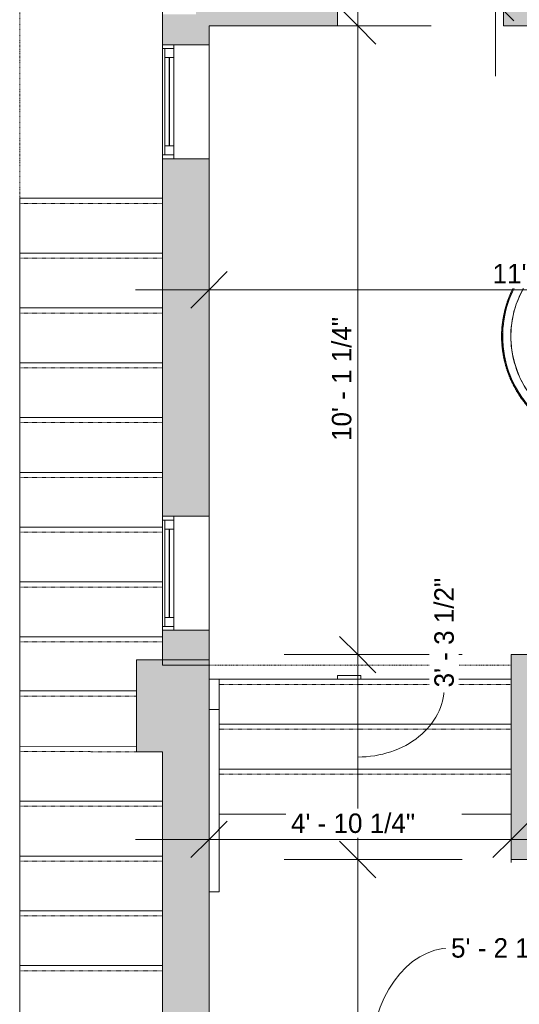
# Model space of a CAD drawing. Header units: inches. Extents: x -268 to 77, y -227 to 637.
# Tile 2 of 10: x -268 to -172, y 76 to 265. Entities that reach past the tile are written whole.
import ezdxf

# ---------------------------------------------------------------- set-up
doc = ezdxf.new("R2010")
doc.units = ezdxf.units.IN
doc.header["$MEASUREMENT"] = 0
doc.linetypes.add('Dash', pattern=[0.23622, 0.11811, -0.11811])
doc.linetypes.add('Overhead', pattern=[0.15625, 0.09375, -0.0625])
for name, color, linetype, lineweight in [('A-ANNO-DIMS', 211, 'Continuous', 9), ('A-ANNO-DIMS-120', 211, 'Continuous', 9), ('A-AREA', 32, 'Dash', 9), ('A-FLOR', 192, 'Continuous', 9), ('A-FLOR-HRAL', 11, 'Continuous', 9), ('A-GLAZ', 151, 'Continuous', 9), ('A-WALL', 90, 'Continuous', 9), ('A-WALL-PATT', 111, 'Continuous', 9), ('S-STRS', 90, 'Continuous', 9)]:
    doc.layers.add(name, color=color, linetype=linetype, lineweight=lineweight)
doc.styles.add('Inter', font='txt', dxfattribs={"height": 3.75})
doc.dimstyles.new('Linear_-_1_32__Inter__Imperial__SMALL', dxfattribs={"dimscale": 12, "dimtxt": 4.967999, "dimasz": 0.585938, "dimexe": 1.181102, "dimexo": 0.787402, "dimgap": 0, "dimtad": 1, "dimrnd": 0.25, "dimzin": 1, "dimdsep": 46, "dimlunit": 4, "dimtxsty": 'Inter', "dimblk1": 'OBLIQUE', "dimblk2": 'OBLIQUE', "dimsah": 1, "dimcen": 0.09, "dimdle": 1.181102, "dimazin": 0, "dimtfac": 1, "dimtdec": 4, "dimtix": 1, "dimtmove": 0, "dimatfit": 3, "dimfxl": 1, "dimtvp": 1, "dimtfill": 1, "dimfrac": 2, "dimtolj": 1, "dimtzin": 0, "dimarcsym": 2})
doc.dimstyles.new('Linear_-_1_32__Inter__Imperial__SMALL_1', dxfattribs={"dimscale": 12, "dimtxt": 4.967999, "dimasz": 0.585938, "dimexe": 1.181102, "dimexo": 0.787402, "dimgap": 0, "dimtad": 1, "dimrnd": 0.25, "dimzin": 1, "dimdsep": 46, "dimlunit": 4, "dimtxsty": 'Inter', "dimblk1": 'OBLIQUE', "dimblk2": 'OBLIQUE', "dimsah": 1, "dimcen": 0.09, "dimdle": 1.181102, "dimazin": 0, "dimtfac": 1, "dimtdec": 4, "dimtix": 1, "dimtmove": 2, "dimatfit": 3, "dimfxl": 1, "dimtvp": 1, "dimtfill": 1, "dimfrac": 2, "dimtolj": 1, "dimtzin": 0, "dimarcsym": 2})
doc.dimstyles.new('Linear_-_1_32__Inter__Imperial__SMALL_2', dxfattribs={"dimscale": 12, "dimtxt": 4.967999, "dimasz": 0.585938, "dimexe": 1.181102, "dimexo": 0.787402, "dimgap": 0, "dimtad": 1, "dimrnd": 0.25, "dimzin": 1, "dimdsep": 46, "dimlunit": 4, "dimtxsty": 'Inter', "dimblk1": 'OBLIQUE', "dimblk2": 'OBLIQUE', "dimsah": 1, "dimcen": 0.09, "dimdle": 1.181102, "dimazin": 0, "dimtfac": 1, "dimtdec": 4, "dimtix": 1, "dimtmove": 1, "dimatfit": 3, "dimfxl": 1, "dimtvp": 1, "dimtfill": 1, "dimfrac": 2, "dimtolj": 1, "dimtzin": 0, "dimarcsym": 2})

# ---------------------------------------------------------------- blocks, each defined once
blk = doc.blocks.new('Top Rail Type - Top Rail_Internal_-4179774-Main Floor Dimension Plan')
at = {"layer": 'A-FLOR-HRAL'}
for p, q in [((-231.73, 138.25), (-229.77, 138.25)), ((-231.73, 132.39), (-231.73, 138.25)), ((-229.77, 138.25), (-229.77, 132.39)), ((-229.77, 132.39), (-231.73, 132.39))]:
    blk.add_line(p, q, dxfattribs=at)
blk = doc.blocks.new('Top Rail Type - Top Rail_Internal_-V1-Main Floor Dimension Plan')
at = {"layer": 'A-FLOR-HRAL'}
for p, q in [((-229.77, 138.25), (-231.73, 138.25)), ((-231.73, 138.25), (-231.73, 112.25)), ((-229.77, 138.25), (-229.77, 112.25)), ((-231.73, 112.25), (-231.73, 97.25)), ((-229.77, 112.25), (-229.77, 97.25)), ((-229.77, 97.25), (-231.73, 97.25))]:
    blk.add_line(p, q, dxfattribs=at)
blk = doc.blocks.new('Planitar-Fixed - Default 1-4198561-Main Floor Dimension Plan')
at = {"layer": 'A-GLAZ', "lineweight": 18}
for p, q in [((-11, 5.01), (-10.25, 5.01)), ((-10.25, 5.01), (-11, 5.01)), ((-10.25, 5.01), (-10.25, 2.78)), ((-10.25, 2.78), (-10.25, 5.01)), ((-10.25, 4.51), (-8.52, 4.51)), ((-8.52, 4.51), (-10.25, 4.51)), ((-10.25, 4.51), (-10.25, 2.78)), ((-8.52, 4.51), (-8.52, 2.78)), ((-8.52, 2.78), (-8.52, 4.51)), ((8.52, 4.51), (8.52, 2.78)), ((10.25, 4.51), (8.52, 4.51)), ((10.25, 4.51), (8.52, 4.51)), ((8.52, 4.51), (8.52, 2.78)), ((10.25, 5.01), (10.25, 2.78)), ((10.96, 5.01), (10.25, 5.01)), ((11, 5.01), (10.25, 5.01)), ((10.25, 5.01), (10.25, 2.78)), ((10.25, 2.78), (10.25, 4.51)), ((-10.25, 2.78), (-8.52, 2.78)), ((8.52, 2.78), (10.25, 2.78)), ((-11, -3.99), (-9.74, -3.99)), ((11, -3.99), (9.74, -3.99))]:
    blk.add_line(p, q, dxfattribs=at)
at = {"layer": 'A-GLAZ'}
for p, q in [((-10.25, 5.01), (10.25, 5.01)), ((-8.52, 4.51), (8.52, 4.51)), ((11, 2.78), (-11, 2.78)), ((-11, 2.78), (-11, -3.99)), ((11, -3.99), (11, 2.78)), ((-11, -3.99), (11, -3.99))]:
    blk.add_line(p, q, dxfattribs=at)
at = {"layer": 'A-GLAZ', "lineweight": 25}
blk.add_line((-8.52, 3.65), (8.52, 3.65), dxfattribs=at)
blk = doc.blocks.new('Top Rail Type - Top Rail_Internal_-4385284-Main Floor Dimension Plan')
at = {"layer": 'A-FLOR-HRAL'}
for p, q in [((-160.42, 223.19), (-160.46, 223.32)), ((-156.78, 184.66), (-156.76, 184.84)), ((-156.76, 184.86), (-156.75, 184.93))]:
    blk.add_line(p, q, dxfattribs=at)
at = {"layer": 'A-FLOR-HRAL', "flags": 128}
for points in [[(-160.65, 223.94), (-161.43, 223.69), (-162.2, 223.4), (-162.95, 223.09), (-163.69, 222.74), (-164.42, 222.37), (-165.13, 221.96), (-165.83, 221.53), (-166.5, 221.07), (-167.16, 220.58), (-167.8, 220.07), (-168.42, 219.53), (-169.02, 218.97), (-169.59, 218.39), (-170.14, 217.78), (-170.66, 217.15), (-171.16, 216.5), (-171.63, 215.83), (-172.08, 215.15), (-172.49, 214.44), (-172.88, 213.72), (-173.24, 212.98), (-173.57, 212.24), (-173.87, 211.47), (-174.14, 210.7), (-174.38, 209.92), (-174.58, 209.12), (-174.76, 208.32), (-174.9, 207.52), (-175.01, 206.71), (-175.09, 205.89), (-175.13, 205.07), (-175.14, 204.26), (-175.12, 203.44), (-175.07, 202.62), (-174.98, 201.81), (-174.87, 201), (-174.72, 200.19), (-174.53, 199.39), (-174.32, 198.6), (-174.07, 197.82), (-173.79, 197.05), (-173.49, 196.29), (-173.15, 195.55), (-172.78, 194.82), (-172.38, 194.1), (-171.96, 193.4), (-171.51, 192.72), (-171.03, 192.05), (-170.52, 191.41), (-169.99, 190.79), (-169.44, 190.18), (-168.86, 189.61), (-168.26, 189.05), (-167.63, 188.52), (-166.99, 188.01), (-166.33, 187.53), (-165.64, 187.08), (-164.94, 186.66), (-164.23, 186.26), (-163.5, 185.89), (-162.75, 185.56), (-161.99, 185.25), (-161.22, 184.97), (-160.44, 184.72), (-159.65, 184.51), (-158.85, 184.33), (-158.05, 184.18), (-157.24, 184.06), (-156.85, 184.01)], [(-156.68, 185.58), (-157.43, 185.67), (-158.18, 185.8), (-158.92, 185.95), (-159.65, 186.14), (-160.38, 186.35), (-161.09, 186.59), (-161.8, 186.86), (-162.49, 187.16), (-163.17, 187.49), (-163.84, 187.84), (-164.5, 188.22), (-165.13, 188.63), (-165.75, 189.06), (-166.36, 189.51), (-166.94, 189.99), (-167.51, 190.5), (-168.05, 191.02), (-168.57, 191.57), (-169.07, 192.13), (-169.55, 192.72), (-170.01, 193.32), (-170.44, 193.94), (-170.84, 194.58), (-171.22, 195.24), (-171.57, 195.9), (-171.89, 196.59), (-172.19, 197.28), (-172.46, 197.99), (-172.7, 198.7), (-172.91, 199.43), (-173.1, 200.16), (-173.25, 200.9), (-173.37, 201.65), (-173.47, 202.4), (-173.53, 203.15), (-173.56, 203.91), (-173.57, 204.66), (-173.54, 205.42), (-173.48, 206.17), (-173.4, 206.92), (-173.28, 207.67), (-173.13, 208.41), (-172.96, 209.14), (-172.75, 209.87), (-172.52, 210.59), (-172.25, 211.3), (-171.96, 212), (-171.64, 212.68), (-171.3, 213.35), (-170.92, 214.01), (-170.52, 214.65), (-170.1, 215.28), (-169.65, 215.89), (-169.18, 216.48), (-168.68, 217.05), (-168.17, 217.6), (-167.63, 218.12), (-167.06, 218.63), (-166.48, 219.12), (-165.89, 219.58), (-165.27, 220.01), (-164.63, 220.42), (-163.98, 220.81), (-163.32, 221.17), (-162.64, 221.5), (-161.95, 221.8), (-161.25, 222.08), (-160.53, 222.33), (-160.23, 222.43)]]:
    blk.add_lwpolyline(points, dxfattribs=at)
blk = doc.blocks.new('Top Rail Type - Top Rail_Internal_-V12-Main Floor Dimension Plan')
at = {"layer": 'A-FLOR-HRAL'}
for p, q in [((-160.42, 223.19), (-160.65, 223.94)), ((-156.68, 185.58), (-156.85, 184.01))]:
    blk.add_line(p, q, dxfattribs=at)
for radius, start in [(20.47, 106.9677), (18.89, 107.0913)]:
    blk.add_arc((-154.68, 204.37), radius, start, 263.8984, dxfattribs=at)
blk = doc.blocks.new('DIMBLOCK36-Main Floor Dimension Plan')
at = {"layer": 'A-ANNO-DIMS-120'}
for p, q in [((-127.75, 92.55), (-127.75, 50.51)), ((-127.75, 64.68), (-127.75, 92.55)), ((-163, 60.2), (-163, 78.85)), ((-177.17, 64.68), (-127.75, 64.68)), ((-163, 64.68), (-163, 60.2))]:
    blk.add_line(p, q, dxfattribs=at)
at = {"layer": 'A-ANNO-DIMS-120', "lineweight": 35}
for p, q in [((-163, 64.68), (-159.48, 68.2)), ((-127.75, 64.68), (-124.23, 68.2)), ((-163, 64.68), (-166.52, 61.16)), ((-127.75, 64.68), (-131.27, 61.16))]:
    blk.add_line(p, q, dxfattribs=at)
at = {"layer": 'A-ANNO-DIMS-120', "color": 0, "insert": (-158.04, 69.67), "char_height": 3.75, "width": 30.4042, "attachment_point": 1, "line_spacing_factor": 0.9936, "style": 'Inter', "bg_fill": 3, "box_fill_scale": 1.25, "bg_fill_color": 256, "bg_fill_true_color": 13158600, "bg_fill_transparency": 0}
blk.add_mtext('2\' - 11 1/4"', dxfattribs=at)
blk = doc.blocks.new('_Oblique')
at = {"color": 0, "linetype": 'ByBlock', "lineweight": -2}
blk.add_line((-0.5, -0.5), (0.5, 0.5), dxfattribs=at)
blk = doc.blocks.new('DIMBLOCK43-Main Floor Dimension Plan')
at = {"layer": 'A-ANNO-DIMS-120'}
for p, q in [((-203.08, 278.42), (-203.08, 143)), ((-207.56, 264.25), (-188.91, 264.25)), ((-203.08, 264.25), (-207.56, 264.25)), ((-182.95, 143), (-217.26, 143)), ((-203.08, 143), (-182.95, 143))]:
    blk.add_line(p, q, dxfattribs=at)
at = {"layer": 'A-ANNO-DIMS-120', "lineweight": 35}
for p, q in [((-203.08, 264.25), (-206.6, 267.77)), ((-203.08, 264.25), (-199.57, 260.73)), ((-203.08, 143), (-206.6, 146.52)), ((-203.08, 143), (-199.57, 139.48))]:
    blk.add_line(p, q, dxfattribs=at)
at = {"layer": 'A-ANNO-DIMS-120', "color": 0, "insert": (-208.07, 184.2), "char_height": 3.75, "width": 30.4787, "attachment_point": 1, "rotation": 90, "line_spacing_factor": 0.9936, "style": 'Inter', "bg_fill": 3, "box_fill_scale": 1.25, "bg_fill_color": 256, "bg_fill_true_color": 13158600, "bg_fill_transparency": 0}
blk.add_mtext('10\' - 1 1/4"', dxfattribs=at)
blk = doc.blocks.new('DIMBLOCK44-Main Floor Dimension Plan')
at = {"layer": 'A-ANNO-DIMS-120', "lineweight": 35}
for p, q in [((-203.08, 143), (-206.6, 146.52)), ((-203.08, 143), (-199.57, 139.48)), ((-203.08, 103.5), (-206.6, 107.02)), ((-203.08, 103.5), (-199.57, 99.98))]:
    blk.add_line(p, q, dxfattribs=at)
at = {"layer": 'A-ANNO-DIMS-120'}
for p, q in [((-182.95, 143), (-217.26, 143)), ((-203.08, 143), (-203.08, 103.5)), ((-203.08, 143), (-182.95, 143)), ((-182.95, 103.5), (-217.26, 103.5)), ((-203.08, 103.5), (-182.95, 103.5))]:
    blk.add_line(p, q, dxfattribs=at)
blk.add_ellipse((-203.08, 136.68), major_axis=(-16.65, 0), ratio=0.806547, start_param=1.570796, end_param=3.141593, dxfattribs=at)
at = {"layer": 'A-ANNO-DIMS-120', "color": 0, "insert": (-188.32, 136.68), "char_height": 3.75, "width": 28.9138, "attachment_point": 1, "rotation": 90, "line_spacing_factor": 0.9936, "style": 'Inter', "bg_fill": 3, "box_fill_scale": 1.25, "bg_fill_color": 256, "bg_fill_true_color": 13158600, "bg_fill_transparency": 0}
blk.add_mtext('3\' - 3 1/2"', dxfattribs=at)
blk = doc.blocks.new('DIMBLOCK45-Main Floor Dimension Plan')
at = {"layer": 'A-ANNO-DIMS-120', "lineweight": 35}
for p, q in [((-203.08, 103.5), (-206.6, 107.02)), ((-203.08, 103.5), (-199.57, 99.98)), ((-203.08, -27.25), (-206.6, -23.73)), ((-203.08, -27.25), (-199.57, -30.77))]:
    blk.add_line(p, q, dxfattribs=at)
at = {"layer": 'A-ANNO-DIMS-120'}
for p, q in [((-182.95, 103.5), (-217.26, 103.5)), ((-203.08, 103.5), (-203.08, -27.25)), ((-203.08, 103.5), (-182.95, 103.5)), ((-182.45, -27.25), (-217.26, -27.25)), ((-203.08, -27.25), (-182.45, -27.25))]:
    blk.add_line(p, q, dxfattribs=at)
at = {"layer": 'A-ANNO-DIMS-120', "color": 0, "insert": (-208.07, 23.28), "char_height": 3.75, "width": 35.6206, "attachment_point": 1, "rotation": 90, "line_spacing_factor": 0.9936, "style": 'Inter', "bg_fill": 3, "box_fill_scale": 1.25, "bg_fill_color": 256, "bg_fill_true_color": 13158600, "bg_fill_transparency": 0}
blk.add_mtext('10\' - 10 3/4"', dxfattribs=at)
blk = doc.blocks.new('DIMBLOCK47-Main Floor Dimension Plan')
at = {"layer": 'A-ANNO-DIMS-120'}
for p, q in [((-231.75, 102.89), (-231.75, 121.54)), ((-173.5, 102.89), (-173.5, 121.54)), ((-245.92, 107.37), (-159.33, 107.37)), ((-231.75, 107.37), (-231.75, 102.89)), ((-173.5, 107.37), (-173.5, 102.89))]:
    blk.add_line(p, q, dxfattribs=at)
at = {"layer": 'A-ANNO-DIMS-120', "lineweight": 35}
for p, q in [((-231.75, 107.37), (-228.23, 110.89)), ((-173.5, 107.37), (-169.98, 110.89)), ((-231.75, 107.37), (-235.27, 103.86)), ((-173.5, 107.37), (-177.02, 103.86))]:
    blk.add_line(p, q, dxfattribs=at)
at = {"layer": 'A-ANNO-DIMS-120', "color": 0, "insert": (-215.95, 112.36), "char_height": 3.75, "width": 31.9691, "attachment_point": 1, "line_spacing_factor": 0.9936, "style": 'Inter', "bg_fill": 3, "box_fill_scale": 1.25, "bg_fill_color": 256, "bg_fill_true_color": 13158600, "bg_fill_transparency": 0}
blk.add_mtext('4\' - 10 1/4"', dxfattribs=at)
blk = doc.blocks.new('DIMBLOCK48-Main Floor Dimension Plan')
at = {"layer": 'A-ANNO-DIMS-120'}
for p, q in [((-231.75, 60.2), (-231.75, 78.85)), ((-169.5, 60.2), (-169.5, 78.85)), ((-245.92, 64.68), (-155.33, 64.68)), ((-231.75, 64.68), (-231.75, 60.2)), ((-169.5, 64.68), (-169.5, 60.2))]:
    blk.add_line(p, q, dxfattribs=at)
at = {"layer": 'A-ANNO-DIMS-120', "lineweight": 35}
for p, q in [((-231.75, 64.68), (-228.23, 68.2)), ((-169.5, 64.68), (-165.98, 68.2)), ((-231.75, 64.68), (-235.27, 61.16)), ((-169.5, 64.68), (-173.02, 61.16))]:
    blk.add_line(p, q, dxfattribs=at)
at = {"layer": 'A-ANNO-DIMS-120'}
blk.add_ellipse((-185.1, 64.68), major_axis=(0, 21.75), ratio=0.713656, start_param=0, end_param=1.570796, dxfattribs=at)
at = {"layer": 'A-ANNO-DIMS-120', "color": 0, "insert": (-185.1, 88.32), "char_height": 3.75, "width": 29.0628, "attachment_point": 1, "line_spacing_factor": 0.9936, "style": 'Inter', "bg_fill": 3, "box_fill_scale": 1.25, "bg_fill_color": 256, "bg_fill_true_color": 13158600, "bg_fill_transparency": 0}
blk.add_mtext('5\' - 2 1/4"', dxfattribs=at)
blk = doc.blocks.new('DIMBLOCK49-Main Floor Dimension Plan')
at = {"layer": 'A-ANNO-DIMS-120'}
for p, q in [((-231.75, 208.88), (-231.75, 227.53)), ((-97.25, 208.88), (-97.25, 227.53)), ((-245.92, 213.36), (-83.08, 213.36)), ((-231.75, 213.36), (-231.75, 208.88)), ((-97.25, 213.36), (-97.25, 208.88))]:
    blk.add_line(p, q, dxfattribs=at)
at = {"layer": 'A-ANNO-DIMS-120', "lineweight": 35}
for p, q in [((-231.75, 213.36), (-228.23, 216.88)), ((-97.25, 213.36), (-93.73, 216.88)), ((-231.75, 213.36), (-235.27, 209.84)), ((-97.25, 213.36), (-100.77, 209.84))]:
    blk.add_line(p, q, dxfattribs=at)
at = {"layer": 'A-ANNO-DIMS-120', "color": 0, "insert": (-177.08, 218.35), "char_height": 3.75, "width": 30.1806, "attachment_point": 1, "line_spacing_factor": 0.9936, "style": 'Inter', "bg_fill": 3, "box_fill_scale": 1.25, "bg_fill_color": 256, "bg_fill_true_color": 13158600, "bg_fill_transparency": 0}
blk.add_mtext('11\' - 2 1/2"', dxfattribs=at)
blk = doc.blocks.new('DIMBLOCK50-Main Floor Dimension Plan')
at = {"layer": 'A-ANNO-DIMS-120'}
for p, q in [((-176.52, 254.58), (-176.52, 385.17)), ((-194.3, 371), (-162.34, 371)), ((-176.52, 371), (-194.3, 371)), ((-172.04, 268.75), (-190.69, 268.75)), ((-176.52, 268.75), (-172.04, 268.75))]:
    blk.add_line(p, q, dxfattribs=at)
at = {"layer": 'A-ANNO-DIMS-120', "lineweight": 35}
for p, q in [((-176.52, 371), (-180.03, 374.52)), ((-176.52, 371), (-173, 367.48)), ((-176.52, 268.75), (-180.03, 272.27)), ((-176.52, 268.75), (-173, 265.23))]:
    blk.add_line(p, q, dxfattribs=at)
at = {"layer": 'A-ANNO-DIMS-120', "color": 0, "insert": (-181.51, 307.73), "char_height": 3.75, "width": 29.1373, "attachment_point": 1, "rotation": 90, "line_spacing_factor": 0.9936, "style": 'Inter', "bg_fill": 3, "box_fill_scale": 1.25, "bg_fill_color": 256, "bg_fill_true_color": 13158600, "bg_fill_transparency": 0}
blk.add_mtext('8\' - 6 1/4"', dxfattribs=at)

msp = doc.modelspace()

# ---------------------------------------------------------------- hatches: boundary and pattern name
at = {"layer": 'A-WALL-PATT'}
h = msp.add_hatch(color=9, dxfattribs=at)
h.paths.add_polyline_path([(-97.25, 264.25), (-97.25, 268.75), (-175, 268.75), (-175, 264.25), (-121.841, 264.25)], flags=0)
h.paths.add_polyline_path([(-207, 264.25), (-207, 268.75), (-234.25, 268.75), (-234.25, 266.5), (-231.75, 266.5), (-231.75, 264.25)], flags=0)
h = msp.add_hatch(color=9, dxfattribs=at)
h.paths.add_polyline_path([(-231.75, 141), (-231.75, 147.687), (-240.75, 147.687), (-240.75, 141)], flags=0)
h.paths.add_polyline_path([(-238.518, 169.687), (-231.75, 169.687), (-231.75, 238.625), (-240.75, 238.625), (-240.75, 169.687)], flags=0)
h.paths.add_polyline_path([(-231.75, 260.625), (-231.75, 266.5), (-240.75, 266.5), (-240.75, 260.625), (-238.518, 260.625)], flags=0)
for points in [[(-97.25, 138.5), (-97.25, 143), (-173.5, 143), (-173.5, 138.5), (-121.841, 138.5)], [(-245.75, 124.25), (-231.75, 124.25), (-231.75, 142), (-245.75, 142)], [(-169.5, 103.5), (-169, 103.5), (-169, 138.5), (-173.5, 138.5), (-173.5, 103.5)]]:
    msp.add_hatch(color=9, dxfattribs=at).paths.add_polyline_path(points, flags=0)
h = msp.add_hatch(color=9, dxfattribs=at)
h.paths.add_polyline_path([(-231.75, -30.25), (-231.75, 17.375), (-240.75, 17.375), (-240.75, -30.25), (-238.518, -30.25)], flags=0)
h.paths.add_polyline_path([(-231.75, 51.375), (-231.75, 124.25), (-240.75, 124.25), (-240.75, 51.375), (-238.518, 51.375)], flags=0)

# ---------------------------------------------------------------- linework, layer by layer
at = {"layer": 'A-AREA'}
for p, q in [((-268.25, 83.028), (-268.25, 575.5)), ((-173.5, 141), (-231.75, 141))]:
    msp.add_line(p, q, dxfattribs=at)
msp.add_arc((-154.754, 204.362), 20.61, 107.05126, 265.19027, dxfattribs=at)
at = {"layer": 'A-FLOR'}
msp.add_line((-173.5, 112.25), (-229.766, 112.25), dxfattribs=at)
msp.add_arc((-154.744, 204.367), 20.616, 105.65266, 265.1656, dxfattribs=at)
at = {"layer": 'A-WALL'}
for p, q in [((-240.75, 334.75), (-240.75, 260.625)), ((-207, 264.25), (-207, 268.75)), ((-175, 268.75), (-175, 264.25)), ((-231.75, 260.625), (-231.75, 264.25)), ((-231.75, 264.25), (-207, 264.25)), ((-175, 264.25), (-97.25, 264.25)), ((-240.75, 260.625), (-238.518, 260.625)), ((-238.518, 238.625), (-240.75, 238.625)), ((-240.75, 238.625), (-240.75, 169.687)), ((-231.75, 169.687), (-231.75, 238.625)), ((-240.75, 169.687), (-238.518, 169.687)), ((-238.518, 147.687), (-240.75, 147.687)), ((-240.75, 147.687), (-240.75, 141)), ((-231.75, 51.375), (-231.75, 147.687)), ((-97.25, 143), (-173.5, 143)), ((-173.5, 143), (-173.5, 103.5)), ((-231.75, 142), (-245.75, 142)), ((-245.75, 142), (-245.75, 124.25)), ((-240.75, 141), (-231.75, 141)), ((-207, 138.25), (-207, 139)), ((-207, 139), (-202.5, 139)), ((-202.5, 139), (-202.5, 138.25)), ((-245.75, 124.25), (-240.75, 124.25)), ((-240.75, 124.25), (-240.75, 51.375)), ((-173.5, 103.5), (-169.5, 103.5))]:
    msp.add_line(p, q, dxfattribs=at)
at = {"layer": 'S-STRS'}
for p, q in [((-240.75, 231), (-268.25, 231)), ((-268.25, 231), (-268.25, 220.431)), ((-268.25, 220.431), (-268.25, 209.861)), ((-240.75, 220.431), (-268.25, 220.431)), ((-268.25, 209.861), (-268.25, 199.292)), ((-240.75, 209.861), (-268.25, 209.861)), ((-268.25, 199.292), (-268.25, 188.722)), ((-240.75, 199.292), (-268.25, 199.292)), ((-268.25, 188.722), (-268.25, 178.153)), ((-240.75, 188.722), (-268.25, 188.722)), ((-268.25, 178.153), (-268.25, 167.583)), ((-240.75, 178.153), (-268.25, 178.153)), ((-268.25, 167.583), (-268.25, 157.014)), ((-240.75, 167.583), (-268.25, 167.583)), ((-268.25, 157.014), (-268.25, 146.444)), ((-240.75, 157.014), (-268.25, 157.014)), ((-268.25, 146.444), (-268.25, 136)), ((-240.75, 146.444), (-268.25, 146.444)), ((-173.5, 138.25), (-229.766, 138.25)), ((-268.25, 136), (-268.25, 125.306)), ((-245.75, 136), (-268.25, 136)), ((-173.5, 129.583), (-229.766, 129.583)), ((-268.25, 125.306), (-268.25, 114.736)), ((-245.75, 125.25), (-268.25, 125.306)), ((-173.5, 120.917), (-229.766, 120.917)), ((-268.25, 114.736), (-268.25, 104.167)), ((-240.75, 114.736), (-268.25, 114.736)), ((-173.5, 112.25), (-229.766, 112.25)), ((-268.25, 104.167), (-268.25, 93.597)), ((-240.75, 104.167), (-268.25, 104.167)), ((-268.25, 93.597), (-268.25, 83.028)), ((-240.75, 93.597), (-268.25, 93.597)), ((-268.25, 83.028), (-268.25, 72.458)), ((-240.75, 83.028), (-268.25, 83.028))]:
    msp.add_line(p, q, dxfattribs=at)
at = {"layer": 'S-STRS', "linetype": 'Overhead'}
for p, q in [((-240.75, 230.016), (-268.25, 230.016)), ((-240.75, 219.446), (-268.25, 219.446)), ((-240.75, 208.877), (-268.25, 208.877)), ((-240.75, 198.307), (-268.25, 198.307)), ((-240.75, 187.738), (-268.25, 187.738)), ((-240.75, 177.169), (-268.25, 177.169)), ((-240.75, 166.599), (-268.25, 166.599)), ((-240.75, 156.03), (-268.25, 156.03)), ((-240.75, 145.46), (-268.25, 145.46)), ((-173.5, 137.266), (-229.766, 137.266)), ((-245.75, 135.016), (-268.25, 135.016)), ((-173.5, 128.599), (-229.766, 128.599)), ((-245.75, 124.266), (-268.25, 124.321)), ((-173.5, 119.932), (-229.766, 119.932)), ((-240.75, 113.752), (-268.25, 113.752)), ((-240.75, 103.182), (-268.25, 103.182)), ((-240.75, 92.613), (-268.25, 92.613)), ((-240.75, 82.044), (-268.25, 82.044))]:
    msp.add_line(p, q, dxfattribs=at)

# ---------------------------------------------------------------- block references
at = {"layer": 'A-FLOR-HRAL'}
for name in ['Top Rail Type - Top Rail_Internal_-V12-Main Floor Dimension Plan', 'Top Rail Type - Top Rail_Internal_-4385284-Main Floor Dimension Plan', 'Top Rail Type - Top Rail_Internal_-4179774-Main Floor Dimension Plan', 'Top Rail Type - Top Rail_Internal_-V1-Main Floor Dimension Plan']:
    msp.add_blockref(name, (0, 0), dxfattribs=at)
at = {"layer": 'A-GLAZ', "rotation": 89.99999999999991}
for p in [(-235.738, 249.625), (-235.738, 158.688)]:
    msp.add_blockref('Planitar-Fixed - Default 1-4198561-Main Floor Dimension Plan', p, dxfattribs=at)

# ---------------------------------------------------------------- dimensions: what is measured, and where the dimension line sits
at = {"layer": 'A-ANNO-DIMS'}
dim = msp.add_linear_dim(base=(-127.75, 64.68), p1=(-163, 69.652), p2=(-127.75, 102), dimstyle='Linear_-_1_32__Inter__Imperial__SMALL', override={"dimpost": '<>', "dimfxl": 47.843131}, dxfattribs=at)
dim.commit()
dim.dimension.update_dxf_attribs({"geometry": 'DIMBLOCK36-Main Floor Dimension Plan', "text_midpoint": (-145.375, 66.925)})

# ---------------------------------------------------------------- next in the draw order: dimensions: what is measured, and where the dimension line sits
dim = msp.add_linear_dim(base=(-203.082, 143), p1=(-198.11, 264.25), p2=(-173.5, 143), angle=90, dimstyle='Linear_-_1_32__Inter__Imperial__SMALL_1', override={"dimpost": '<>', "dimfxl": 123.722327}, dxfattribs=at)
dim.commit()
dim.dimension.update_dxf_attribs({"geometry": 'DIMBLOCK43-Main Floor Dimension Plan', "text_midpoint": (-205.574, 199.44), "dimtype": 160, "text_rotation": 90})

# ---------------------------------------------------------------- next in the draw order: dimensions: what is measured, and where the dimension line sits
dim = msp.add_linear_dim(base=(-176.518, 371), p1=(-181.489, 268.75), p2=(-203.75, 371), angle=90, dimstyle='Linear_-_1_32__Inter__Imperial__SMALL', override={"dimpost": '<>', "dimfxl": 104.645086}, dxfattribs=at)
dim.commit()
dim.dimension.update_dxf_attribs({"geometry": 'DIMBLOCK50-Main Floor Dimension Plan', "text_midpoint": (-178.763, 319.875)})
dim = msp.add_linear_dim(base=(-97.25, 213.36), p1=(-231.75, 218.332), p2=(-97.25, 218.332), dimstyle='Linear_-_1_32__Inter__Imperial__SMALL', override={"dimpost": '<>', "dimfxl": 134.5}, dxfattribs=at)
dim.commit()
dim.dimension.update_dxf_attribs({"geometry": 'DIMBLOCK49-Main Floor Dimension Plan', "text_midpoint": (-164.5, 215.605)})
dim = msp.add_linear_dim(base=(-203.082, 103.5), p1=(-173.5, 143), p2=(-173.5, 103.5), angle=90, dimstyle='Linear_-_1_32__Inter__Imperial__SMALL_2', override={"dimpost": '<>', "dimfxl": 39.5}, dxfattribs=at)
dim.commit()
dim.dimension.update_dxf_attribs({"geometry": 'DIMBLOCK44-Main Floor Dimension Plan', "text_midpoint": (-185.822, 151.134), "dimtype": 160, "text_rotation": 90})

# ---------------------------------------------------------------- next in the draw order: dimensions: what is measured, and where the dimension line sits
dim = msp.add_linear_dim(base=(-203.082, -27.25), p1=(-173.5, 103.5), p2=(-173, -27.25), angle=90, dimstyle='Linear_-_1_32__Inter__Imperial__SMALL', override={"dimpost": '<>', "dimfxl": 130.750956}, dxfattribs=at)
dim.commit()
dim.dimension.update_dxf_attribs({"geometry": 'DIMBLOCK45-Main Floor Dimension Plan', "text_midpoint": (-205.327, 38.125)})

# ---------------------------------------------------------------- next in the draw order: dimensions: what is measured, and where the dimension line sits
dim = msp.add_linear_dim(base=(-173.5, 107.371), p1=(-231.75, 112.343), p2=(-173.5, 112.343), dimstyle='Linear_-_1_32__Inter__Imperial__SMALL', override={"dimpost": '<>', "dimfxl": 58.25}, dxfattribs=at)
dim.commit()
dim.dimension.update_dxf_attribs({"geometry": 'DIMBLOCK47-Main Floor Dimension Plan', "text_midpoint": (-202.625, 109.616)})
dim = msp.add_linear_dim(base=(-169.5, 64.68), p1=(-231.75, 69.652), p2=(-169.5, 69.652), dimstyle='Linear_-_1_32__Inter__Imperial__SMALL_2', override={"dimpost": '<>', "dimfxl": 62.25}, dxfattribs=at)
dim.commit()
dim.dimension.update_dxf_attribs({"geometry": 'DIMBLOCK48-Main Floor Dimension Plan', "text_midpoint": (-170.572, 85.816), "dimtype": 160})

doc.saveas('drawing.dxf')
